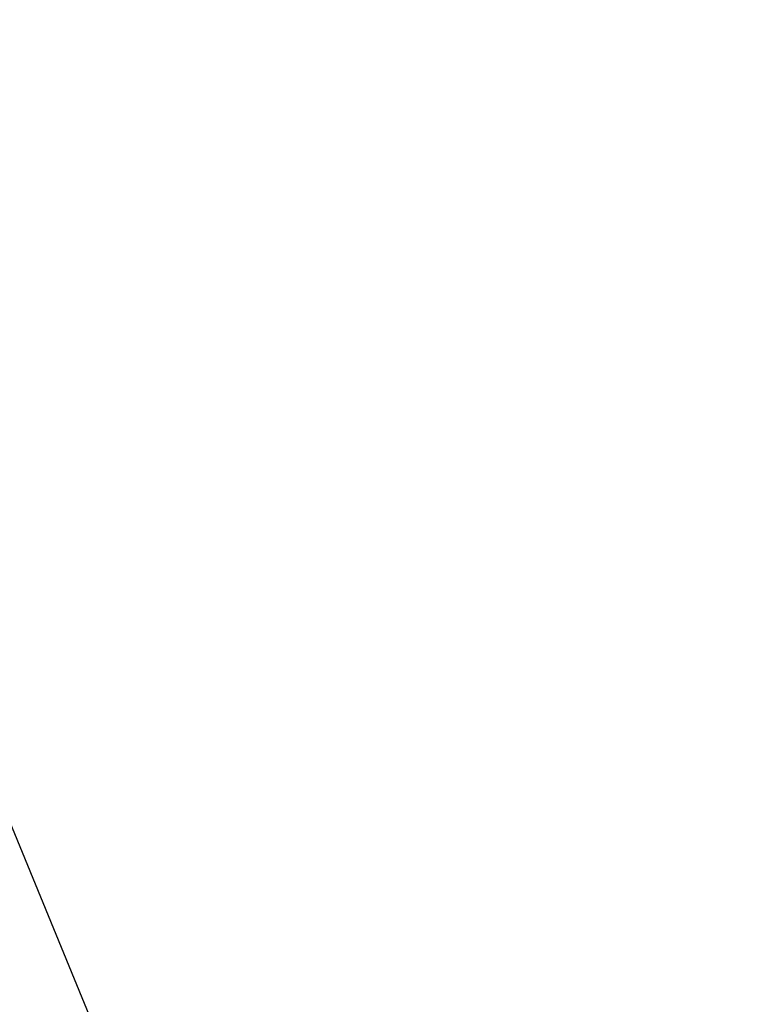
# Model space of a CAD drawing. Header units: millimetres. Extents: x -38 to 77, y 15 to 130.
# Tile 104 of 256: x -1.666 to -1.206, y 62.45 to 63.064. Entities that reach past the tile are written whole.
import ezdxf

# ---------------------------------------------------------------- set-up
doc = ezdxf.new("R2010")
doc.units = ezdxf.units.MM
doc.header["$LTSCALE"] = 25.4
doc.layers.get('0').update_dxf_attribs({"true_color": 0xff5454})

# ---------------------------------------------------------------- blocks, each defined once
blk = doc.blocks.new('PROFILE-BIT-8823.STL')
at = {"color": 250, "true_color": 0x262626}
mesh = blk.add_polyface(dxfattribs=at)
corners = [(3.83894, 69.20736, 155), (-23.54893, 62.48837, 153.40001), (3.83894, 69.20736, 153.40001), (-23.54893, 62.48837, 155)]
mesh.append_faces([[corners[k] for k in face] for face in [(0, 1, 2), (1, 0, 3)]], dxfattribs={"vtx0": -1, "color": 250})
at = {"color": 250, "true_color": 0x282828}
mesh = blk.add_polyface(dxfattribs=at)
corners = [(-1.45731, 62.03878, 32.1554), (-6.34188, 61.6392, 28.45084), (-2.48829, 64.55087, 32.1554)]
mesh.append_faces([[corners[k] for k in face] for face in [(0, 1, 2)]], dxfattribs={"color": 250})
mesh = blk.add_polyface(dxfattribs=at)
corners = [(3.52374, 64.43034, 35.88653), (-0.14166, 59.66338, 32.1554), (-1.45731, 62.03878, 32.1554), (4.52806, 62.61702, 35.88653)]
mesh.append_faces([[corners[k] for k in face] for face in [(0, 1, 2), (1, 0, 3)]], dxfattribs={"vtx0": -1, "color": 250})
at = {"color": 250, "true_color": 0x262626}
mesh = blk.add_polyface(dxfattribs=at)
corners = [(6.39595, 63.05378, 155), (-15.89125, 45.77604, 153.40001), (6.39595, 63.05378, 153.40001), (-15.89125, 45.77604, 155)]
mesh.append_faces([[corners[k] for k in face] for face in [(0, 1, 2), (1, 0, 3)]], dxfattribs={"vtx0": -1, "color": 250})

msp = doc.modelspace()

# ---------------------------------------------------------------- block references
at = {"color": 0}
msp.add_blockref('PROFILE-BIT-8823.STL', (0, 0), dxfattribs=at)

doc.saveas('drawing.dxf')
